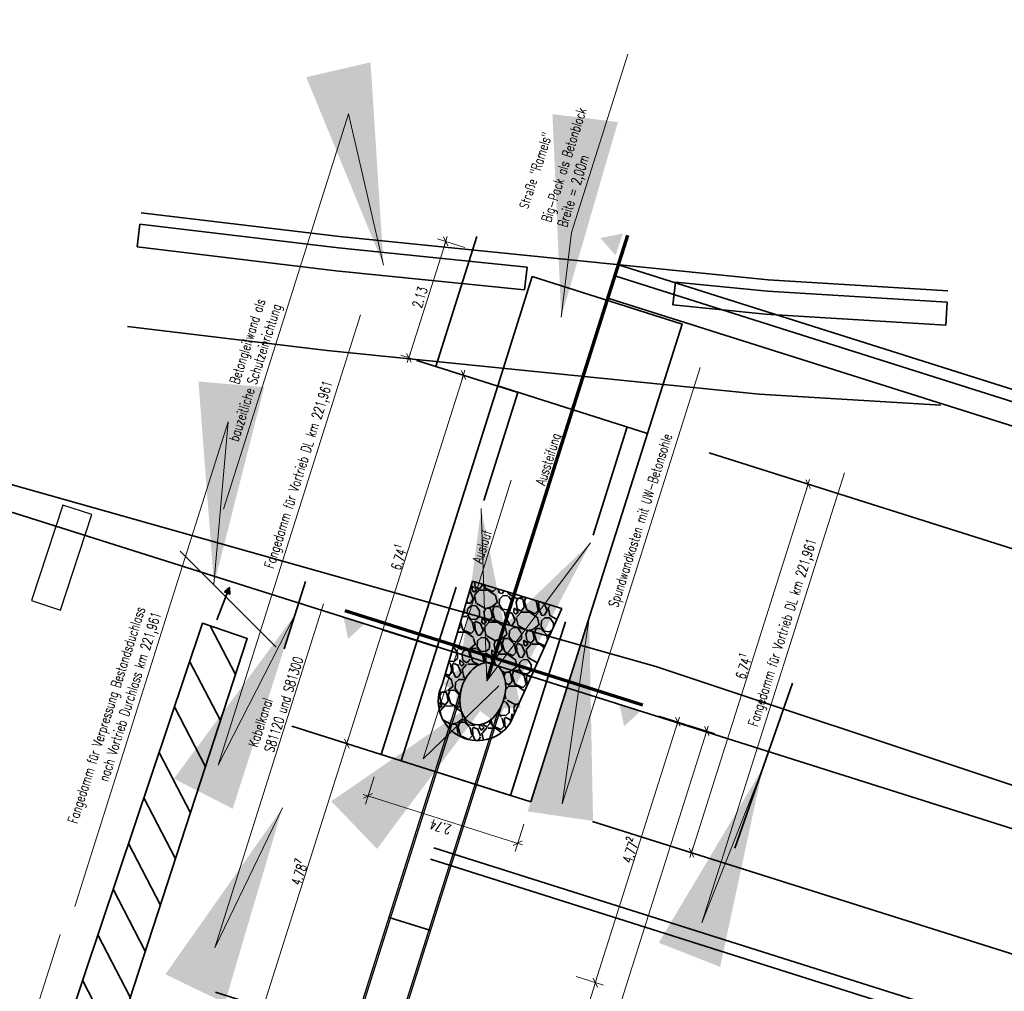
# Model space of a CAD drawing. Header units: metres. Extents: x -11 to 3521450, y 0 to 5943726.
# Tile 78 of 97: x 3521269 to 3521287, y 5943388 to 5943405. Entities that reach past the tile are written whole.
import ezdxf

# ---------------------------------------------------------------- set-up
doc = ezdxf.new("R2010")
doc.units = ezdxf.units.M
doc.header["$PDMODE"] = 35
doc.header["$PDSIZE"] = 0.1
for name, pattern in [('AUSGEZOGEN', [2, 1, 1]), ('JIS_02_0.7', [1.35, 0.75, -0.6]), ('Strichpunkt', [25.4, 12.7, -6.35, 0, -6.35]), ('Verdeckt2', [4.762499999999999, 3.175, -1.5875])]:
    doc.linetypes.add(name, pattern=pattern)
doc.layers.add('IBJ_DB-Grenze', color=3, linetype='Continuous', true_color=0x00ff00)
for name, color, linetype in [('IBJ_Entwässerung', 170, 'Continuous'), ('IBJ_Sonstiges', 10, 'Continuous'), ('T__SCHN', 1, 'Continuous'), ('T__TEXT', 2, 'Continuous'), ('T__VERM', 3, 'Continuous')]:
    doc.layers.add(name, color=color, linetype=linetype)
doc.layers.add('IBJ_Hilfslinien', color=210, linetype='Continuous', plot=False)
doc.layers.add('T__ACHS', color=10, linetype='Strichpunkt', lineweight=25)
doc.styles.get("Standard").update_dxf_attribs({"font": 'simplex.shx', "width": 0.7})
doc.dimstyles.new('SOFI35$0', dxfattribs={"dimtxt": 3.5, "dimasz": 0.35, "dimexe": 0.18, "dimexo": 0.0625, "dimgap": 0.945, "dimtad": 1, "dimdec": 3, "dimrnd": 0.001, "dimzin": 0, "dimdsep": 46, "dimtxsty": 'Standard', "dimblk1": 'SOF_BEMSTR1', "dimblk2": 'SOF_BEMSTR2', "dimsah": 1, "dimcen": 3.5, "dimse1": 1, "dimse2": 1, "dimclrd": 1, "dimclre": 1, "dimclrt": 2, "dimadec": 0, "dimazin": 0, "dimtfac": 1, "dimtdec": 3, "dimtmove": 0, "dimatfit": 3, "dimfxl": 1, "dimtolj": 1, "dimtzin": 0, "dimlwd": 0, "dimlwe": 0, "dimarcsym": 0})
doc.dimstyles.new('SOFI35$7', dxfattribs={"dimscale": 0, "dimtxt": 3.5, "dimasz": 3.5, "dimexe": 0.18, "dimexo": 0.0625, "dimgap": 0.945, "dimtad": 1, "dimdec": 3, "dimrnd": 0.001, "dimzin": 0, "dimdsep": 46, "dimtxsty": 'Standard', "dimblk1": 'SOF_BEMSTR1', "dimblk2": 'SOF_BEMSTR2', "dimcen": 3.5, "dimse1": 1, "dimse2": 1, "dimclrd": 1, "dimclre": 1, "dimclrt": 2, "dimadec": 0, "dimazin": 0, "dimtfac": 1, "dimtdec": 3, "dimtmove": 0, "dimatfit": 0, "dimfxl": 1, "dimtolj": 1, "dimtzin": 0, "dimlwd": 0, "dimlwe": 0, "dimarcsym": 0})

# ---------------------------------------------------------------- blocks, each defined once
blk = doc.blocks.new('SOF_BEMSTR1')
at = {"color": 0, "linetype": 'ByBlock', "lineweight": -2}
for p, q in [((0, 20), (0, -8.5)), ((3.535, 3.535), (-3.535, -3.535)), ((-5, 0), (5, 0))]:
    blk.add_line(p, q, dxfattribs=at)
blk = doc.blocks.new('SOF_BEMSTR2')
at = {"color": 0, "linetype": 'ByBlock', "lineweight": -2}
for p, q in [((0, -20), (0, 8.5)), ((3.535, 3.535), (-3.535, -3.535)), ((-5, 0), (5, 0))]:
    blk.add_line(p, q, dxfattribs=at)
blk = doc.blocks.new('*D111')
at = {"layer": 'Defpoints', "color": 0, "linetype": 'AUSGEZOGEN', "lineweight": 35, "transparency": 16777216}
for p in [(3521277.610234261, 5943394.098789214), (3521281.348805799, 5943392.91603048), (3521272.098817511, 5943376.677801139)]:
    blk.add_point(p, dxfattribs=at)
at = {"layer": 'T__VERM', "color": 1, "linetype": 'AUSGEZOGEN', "lineweight": 0, "transparency": 16777216}
blk.add_line((3521275.8426676, 5943375.511727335), (3521281.343527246, 5943392.89934555), dxfattribs=at)
at = {"layer": 'T__VERM', "color": 1, "linetype": 'AUSGEZOGEN', "lineweight": 0, "transparency": 16777216, "xscale": 0.0175, "yscale": 0.0175, "zscale": 0.0175}
for name, p, rotation in [('SOF_BEMSTR1', (3521281.348805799, 5943392.91603048), 72.4443742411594), ('SOF_BEMSTR2', (3521275.837389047, 5943375.495042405), 252.4443742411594)]:
    blk.add_blockref(name, p, dxfattribs=dict(at, rotation=rotation))
at = {"layer": 'T__VERM', "color": 2, "linetype": 'AUSGEZOGEN', "lineweight": 35, "transparency": 16777216, "insert": (3521278.464623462, 5943384.246181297), "char_height": 0.175, "attachment_point": 5, "rotation": 72.44437424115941}
blk.add_mtext('\\A1;\\A1;18.27{\\H.7x;\\S2^ ;}', dxfattribs=at)
blk = doc.blocks.new('*D136')
at = {"layer": 'Defpoints', "color": 0, "linetype": 'AUSGEZOGEN', "lineweight": 35, "transparency": 16777216}
for p in [(3521279.962606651, 5943398.219079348), (3521283.115740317, 5943397.221533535), (3521277.929303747, 5943391.792030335)]:
    blk.add_point(p, dxfattribs=at)
at = {"layer": 'T__VERM', "color": 1, "linetype": 'AUSGEZOGEN', "lineweight": 0, "transparency": 16777216}
blk.add_line((3521281.087715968, 5943390.811169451), (3521283.110461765, 5943397.204848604), dxfattribs=at)
at = {"layer": 'T__VERM', "color": 1, "linetype": 'AUSGEZOGEN', "lineweight": 0, "transparency": 16777216, "xscale": 0.0175, "yscale": 0.0175, "zscale": 0.0175}
for name, p, rotation in [('SOF_BEMSTR1', (3521283.115740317, 5943397.221533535), 72.4443742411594), ('SOF_BEMSTR2', (3521281.082437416, 5943390.794484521), 252.4443742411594)]:
    blk.add_blockref(name, p, dxfattribs=dict(at, rotation=rotation))
at = {"layer": 'T__VERM', "color": 2, "linetype": 'AUSGEZOGEN', "lineweight": 35, "transparency": 16777216, "insert": (3521281.970614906, 5943394.048653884), "char_height": 0.175, "attachment_point": 5, "rotation": 72.44437424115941}
blk.add_mtext('\\A1;\\A1;6.74{\\H.7x;\\S1^ ;}', dxfattribs=at)
blk = doc.blocks.new('*D137')
at = {"layer": 'Defpoints', "color": 0, "linetype": 'AUSGEZOGEN', "lineweight": 35, "transparency": 16777216}
for p in [(3521276.796007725, 5943401.455333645), (3521277.26820999, 5943401.305944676), (3521276.625620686, 5943399.274789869)]:
    blk.add_point(p, dxfattribs=at)
at = {"layer": 'T__VERM', "color": 1, "linetype": 'AUSGEZOGEN', "lineweight": 0, "transparency": 16777216}
blk.add_line((3521276.158696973, 5943399.440863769), (3521276.790729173, 5943401.438648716), dxfattribs=at)
at = {"layer": 'T__VERM', "color": 1, "linetype": 'AUSGEZOGEN', "lineweight": 0, "transparency": 16777216, "xscale": 0.0175, "yscale": 0.0175, "zscale": 0.0175}
for name, p, rotation in [('SOF_BEMSTR2', (3521276.796007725, 5943401.455333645), 72.4443742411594), ('SOF_BEMSTR1', (3521276.15341842, 5943399.424178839), 252.4443742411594)]:
    blk.add_blockref(name, p, dxfattribs=dict(at, rotation=rotation))
at = {"layer": 'T__VERM', "color": 2, "linetype": 'AUSGEZOGEN', "lineweight": 35, "transparency": 16777216, "insert": (3521276.346239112, 5943400.480401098), "char_height": 0.175, "attachment_point": 5, "rotation": 72.44437424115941}
blk.add_mtext('\\A1;\\A1;2.13{\\H.7x;\\S^ ;}', dxfattribs=at)
blk = doc.blocks.new('*D142')
at = {"layer": 'Defpoints', "color": 0, "linetype": 'AUSGEZOGEN', "lineweight": 35, "transparency": 16777216}
for p in [(3521276.171342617, 5943389.549626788), (3521279.406283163, 5943388.526200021), (3521274.808426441, 5943385.260991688)]:
    blk.add_point(p, dxfattribs=at)
at = {"layer": 'T__VERM', "color": 1, "linetype": 'AUSGEZOGEN', "lineweight": 0, "transparency": 16777216}
blk.add_line((3521278.054223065, 5943384.252485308), (3521279.401004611, 5943388.509515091), dxfattribs=at)
at = {"layer": 'T__VERM', "color": 1, "linetype": 'AUSGEZOGEN', "lineweight": 0, "transparency": 16777216, "xscale": 0.0175, "yscale": 0.0175, "zscale": 0.0175}
for name, p, rotation in [('SOF_BEMSTR1', (3521279.406283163, 5943388.526200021), 72.4443742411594), ('SOF_BEMSTR2', (3521278.048944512, 5943384.235800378), 252.4443742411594)]:
    blk.add_blockref(name, p, dxfattribs=dict(at, rotation=rotation))
at = {"layer": 'T__VERM', "color": 2, "linetype": 'AUSGEZOGEN', "lineweight": 35, "transparency": 16777216, "insert": (3521278.599139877, 5943386.421645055), "char_height": 0.175, "attachment_point": 5, "rotation": 72.44437424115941}
blk.add_mtext('\\A1;\\A1;4.50{\\H.7x;\\S^ ;}', dxfattribs=at)
blk = doc.blocks.new('*D143')
at = {"layer": 'Defpoints', "color": 0, "linetype": 'AUSGEZOGEN', "lineweight": 35, "transparency": 16777216}
for p in [(3521277.610535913, 5943394.099742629), (3521280.845759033, 5943393.076226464), (3521276.171342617, 5943389.549626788)]:
    blk.add_point(p, dxfattribs=at)
at = {"layer": 'T__VERM', "color": 1, "linetype": 'AUSGEZOGEN', "lineweight": 0, "transparency": 16777216}
blk.add_line((3521279.411561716, 5943388.542884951), (3521280.84048048, 5943393.059541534), dxfattribs=at)
at = {"layer": 'T__VERM', "color": 1, "linetype": 'AUSGEZOGEN', "lineweight": 0, "transparency": 16777216, "xscale": 0.0175, "yscale": 0.0175, "zscale": 0.0175}
for name, p, rotation in [('SOF_BEMSTR1', (3521280.845759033, 5943393.076226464), 72.4443742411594), ('SOF_BEMSTR2', (3521279.406283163, 5943388.526200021), 252.4443742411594)]:
    blk.add_blockref(name, p, dxfattribs=dict(at, rotation=rotation))
at = {"layer": 'T__VERM', "color": 2, "linetype": 'AUSGEZOGEN', "lineweight": 35, "transparency": 16777216, "insert": (3521279.997547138, 5943390.841858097), "char_height": 0.175, "attachment_point": 5, "rotation": 72.44437424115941}
blk.add_mtext('\\A1;\\A1;4.77{\\H.7x;\\S2^ ;}', dxfattribs=at)
blk = doc.blocks.new('*D152')
at = {"layer": 'Defpoints', "color": 0, "linetype": 'AUSGEZOGEN', "lineweight": 35, "transparency": 16777216}
for p in [(3521275.071156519, 5943392.696252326), (3521276.975879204, 5943392.093661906), (3521275.531957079, 5943387.529581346, -2.710013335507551)]:
    blk.add_point(p, dxfattribs=at)
at = {"layer": 'T__VERM', "color": 1, "linetype": 'AUSGEZOGEN', "lineweight": 0, "transparency": 16777216}
blk.add_line((3521273.63251295, 5943388.148856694), (3521275.065877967, 5943392.679567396), dxfattribs=at)
at = {"layer": 'T__VERM', "color": 1, "linetype": 'AUSGEZOGEN', "lineweight": 0, "transparency": 16777216, "xscale": 0.0175, "yscale": 0.0175, "zscale": 0.0175}
for name, p, rotation in [('SOF_BEMSTR2', (3521275.071156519, 5943392.696252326), 72.4443742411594), ('SOF_BEMSTR1', (3521273.627234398, 5943388.132171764), 252.4443742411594)]:
    blk.add_blockref(name, p, dxfattribs=dict(at, rotation=rotation))
at = {"layer": 'T__VERM', "color": 2, "linetype": 'AUSGEZOGEN', "lineweight": 35, "transparency": 16777216, "insert": (3521274.220721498, 5943390.4548569), "char_height": 0.175, "attachment_point": 5, "rotation": 72.44437424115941}
blk.add_mtext('\\A1;\\A1;4.78{\\H.7x;\\S7^ ;}', dxfattribs=at)
blk = doc.blocks.new('*D153')
at = {"layer": 'Defpoints', "color": 0, "linetype": 'AUSGEZOGEN', "lineweight": 35, "transparency": 16777216}
for p in [(3521277.104459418, 5943399.12330134), (3521278.055757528, 5943398.822342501), (3521276.975879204, 5943392.093661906)]:
    blk.add_point(p, dxfattribs=at)
at = {"layer": 'T__VERM', "color": 1, "linetype": 'AUSGEZOGEN', "lineweight": 0, "transparency": 16777216}
blk.add_line((3521275.07643507, 5943392.712937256), (3521277.099180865, 5943399.106616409), dxfattribs=at)
at = {"layer": 'T__VERM', "color": 1, "linetype": 'AUSGEZOGEN', "lineweight": 0, "transparency": 16777216, "xscale": 0.0175, "yscale": 0.0175, "zscale": 0.0175}
for name, p, rotation in [('SOF_BEMSTR2', (3521277.104459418, 5943399.12330134), 72.4443742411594), ('SOF_BEMSTR1', (3521275.071156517, 5943392.696252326), 252.4443742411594)]:
    blk.add_blockref(name, p, dxfattribs=dict(at, rotation=rotation))
at = {"layer": 'T__VERM', "color": 2, "linetype": 'AUSGEZOGEN', "lineweight": 35, "transparency": 16777216, "insert": (3521275.959334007, 5943395.950421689), "char_height": 0.175, "attachment_point": 5, "rotation": 72.44437424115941}
blk.add_mtext('\\A1;\\A1;6.74{\\H.7x;\\S1^ ;}', dxfattribs=at)
blk = doc.blocks.new('*D154')
at = {"layer": 'Defpoints', "color": 0, "linetype": 'AUSGEZOGEN', "lineweight": 35, "transparency": 16777216}
for p in [(3521275.66968754, 5943392.506897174), (3521278.282070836, 5943391.680426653), (3521278.053261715, 5943390.957185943)]:
    blk.add_point(p, dxfattribs=at)
at = {"layer": 'T__VERM', "color": 1, "linetype": 'AUSGEZOGEN', "lineweight": 0, "transparency": 16777216}
blk.add_line((3521275.457563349, 5943391.778377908), (3521278.036576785, 5943390.962464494), dxfattribs=at)
at = {"layer": 'T__VERM', "color": 1, "linetype": 'AUSGEZOGEN', "lineweight": 0, "transparency": 16777216, "xscale": 0.0175, "yscale": 0.0175, "zscale": 0.0175}
for name, p, rotation in [('SOF_BEMSTR2', (3521275.440878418, 5943391.783656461), 162.4443742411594), ('SOF_BEMSTR1', (3521278.053261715, 5943390.957185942), 342.4443742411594)]:
    blk.add_blockref(name, p, dxfattribs=dict(at, rotation=rotation))
at = {"layer": 'T__VERM', "color": 2, "linetype": 'AUSGEZOGEN', "lineweight": 35, "transparency": 16777216, "insert": (3521276.706425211, 5943391.24194724), "char_height": 0.175, "attachment_point": 5, "rotation": 162.44437424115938, "bg_fill": 3, "box_fill_scale": 1.1, "bg_fill_color": 256, "bg_fill_true_color": 13158600, "bg_fill_transparency": 0}
blk.add_mtext('\\A1;\\A1;2.74{\\H.7x;\\S^ ;}', dxfattribs=at)

msp = doc.modelspace()

# ---------------------------------------------------------------- hatches: boundary and pattern name
at = {"layer": 'IBJ_Entwässerung', "linetype": 'AUSGEZOGEN', "lineweight": 35}
h = msp.add_hatch(color=256, dxfattribs=at)
h.dxf.hatch_style = 1
h.paths.add_polyline_path([(3521272.939778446, 5943395.340487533), (3521273.023394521, 5943395.418315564), (3521273.033076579, 5943395.304495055)])
at = {"layer": 'IBJ_Sonstiges', "linetype": 'Continuous', "lineweight": 35}
h = msp.add_hatch(dxfattribs=at)
h.set_pattern_fill('GRAVEL', color=256, scale=0.023, angle=432.4443797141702)
h.set_pattern_definition([(335.2106542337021, (3521257.112056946, 5943331.692509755), (6.404575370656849, -2.910053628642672), [0.07859593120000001, -7.781011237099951]), (292.167607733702, (3521257.183410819, 5943331.659555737), (-2.630862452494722, 6.524228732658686), [0.1348730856, -13.35243124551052]), (239.7083138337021, (3521257.234300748, 5943331.534651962), (4.411561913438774, 7.480851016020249), [0.09510074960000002, -9.414986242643]), (14.47155573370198, (3521257.441186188, 5943331.360183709), (-11.3343328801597, -2.896557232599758), [0.1228210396, -12.15928060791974]), (40.03152091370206, (3521257.560110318, 5943331.390876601), (-5.833301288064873, -4.863182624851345), [0.120435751, -11.92315578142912]), (104.4715557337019, (3521257.652326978, 5943331.468342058), (2.896557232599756, -11.3343328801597), [0.1228210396, -12.15928060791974]), (144.892107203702, (3521257.621634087, 5943331.587266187), (7.826314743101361, -5.527722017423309), [0.1624245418, -16.08001652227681]), (179.453195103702, (3521257.488759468, 5943331.680679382), (-13.48688416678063, 0.1064593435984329), [0.1533454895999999, -15.18120901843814]), (228.6274323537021, (3521257.335420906, 5943331.68214282), (-5.873185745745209, -6.710154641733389), [0.12323699, -12.20047551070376]), (282.434225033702, (3521257.253967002, 5943331.589662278), (-1.341970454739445, 6.311612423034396), [0.1406940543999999, -6.894005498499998]), (329.595304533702, (3521257.284261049, 5943331.452268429), (8.211662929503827, -4.796910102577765), [0.1819479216, -18.01285767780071]), (246.011941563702, (3521257.275762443, 5943331.914410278), (-2.139357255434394, -4.942951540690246), [0.0621010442, -6.148030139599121]), (278.667101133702, (3521257.250515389, 5943331.857672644), (-1.129354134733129, 7.600504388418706), [0.1181468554, -11.6965669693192]), (332.197866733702, (3521257.26831936, 5943331.740874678), (0.5580800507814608, 0.1727318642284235), [0.08261814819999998, -0.7435654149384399]), (310.3964572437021, (3521257.213440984, 5943331.68108125), (-1.979819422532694, 2.444936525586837), [0.0444915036, -4.40464314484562]), (38.9992762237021, (3521257.242274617, 5943331.647197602), (-1.501508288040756, -1.076275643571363), [0.06292009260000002, -3.0830931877]), (138.161623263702, (3521257.291173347, 5943331.686793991), (-1.63435569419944, 1.328776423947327), [0.1021935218, -3.3042485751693]), (268.7629179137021, (3521257.215036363, 5943331.754960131), (0.2126163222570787, 1.288891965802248), [0.0738960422, -1.77350656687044]), (123.587407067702, (3521257.342459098, 5943331.323511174), (-3.401558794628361, 5.062604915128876), [0.10352024, -10.24853013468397]), (177.544042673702, (3521257.285190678, 5943331.409748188), (6.8298080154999, -0.3322696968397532), [0.08684775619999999, -8.597909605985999]), (40.39645724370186, (3521257.103420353, 5943331.720413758), (-2.444936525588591, -1.979819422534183), [0.088982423, -4.360152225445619]), (90.80832640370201, (3521257.171187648, 5943331.778081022), (0.05307849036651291, -6.098996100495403), [0.1035202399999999, -10.24853013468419]), (86.64182151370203, (3521257.688468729, 5943331.430604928), (-0.2525007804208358, -3.13586398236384), [0.09982809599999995, -4.891578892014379]), (41.97300733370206, (3521257.694316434, 5943331.530261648), (-5.275221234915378, -4.690450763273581), [0.0836445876, -8.280826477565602]), (173.999276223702, (3521257.659773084, 5943331.898726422), (-3.135863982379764, 0.2525007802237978), [0.08898242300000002, -4.36015222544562]), (124.5518913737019, (3521257.571277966, 5943331.908028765), (4.477834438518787, -6.564113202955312), [0.09793003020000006, -9.695046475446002]), (176.641821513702, (3521257.744411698, 5943331.625267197), (3.135863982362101, -0.2525007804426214), [0.04991404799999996, -4.941492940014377]), (208.507799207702, (3521257.670136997, 5943331.86524162), (-2.059588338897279, -1.24900750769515), [0.029788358, -2.94905884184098]), (273.1616232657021, (3521257.643960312, 5943331.851024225), (0.03988445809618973, 1.846972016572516), [0.120435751, -2.28828255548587]), (293.2068726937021, (3521257.650602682, 5943331.730771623), (-2.285398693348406, 5.408068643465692), [0.11161141, -11.04951391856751]), (50.88793426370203, (3521257.341400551, 5943331.702339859), (-0.9434282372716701, -0.9035437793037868), [0.08425449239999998, -2.022108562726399]), (100.355093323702, (3521257.394551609, 5943331.767714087), (-1.820281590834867, 9.832824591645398), [0.1470980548, -14.56268208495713]), (168.143262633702, (3521257.368111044, 5943331.912416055), (4.597487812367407, -1.023197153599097), [0.0601468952, -5.954560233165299]), (197.197866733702, (3521257.309247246, 5943331.92477419), (-0.385348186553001, -0.7308119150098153), [0.03505200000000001, -0.549148]), (227.454303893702, (3521257.637314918, 5943331.714428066), (3.215632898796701, 3.441443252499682), [0.08115940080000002, -8.034806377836]), (155.210654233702, (3521257.582436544, 5943331.654634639), (-6.404575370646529, 2.910053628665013), [0.1571918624, -7.702415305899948]), (107.197866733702, (3521257.439728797, 5943331.720542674), (-0.7308119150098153, 0.385348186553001), [0.1518920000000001, -0.4323080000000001]), (72.50271323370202, (3521257.394818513, 5943331.865643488), (2.179241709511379, 6.789923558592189), [0.09237019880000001, -9.144642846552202]), (1.252470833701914, (3521257.422590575, 5943331.953739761), (2.405052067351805, 0.1328474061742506), [0.0850606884, -4.16797950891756]), (314.843842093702, (3521257.507631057, 5943331.955599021), (8.862705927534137, -8.876202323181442), [0.1384933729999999, -13.71086681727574]), (282.623945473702, (3521257.605293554, 5943331.857402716), (1.687434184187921, -7.427772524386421), [0.1465167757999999, -14.5051446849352])])
edge = h.paths.add_edge_path()
edge.add_line((3521277.261388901, 5943395.528477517), (3521276.742029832, 5943393.744397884))
edge.add_arc((3521277.352726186, 5943393.433851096), 0.6851199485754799, 153.046090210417, 326.167579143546)
edge.add_line((3521277.92183447, 5943393.052399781), (3521278.820055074, 5943395.052995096))
edge.add_line((3521278.820055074, 5943395.052995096), (3521277.944363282, 5943395.320130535))
edge.add_line((3521277.944363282, 5943395.320130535), (3521277.261388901, 5943395.528477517))
edge = h.paths.add_edge_path(flags=16)
edge.add_ellipse((3521277.444124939, 5943393.573735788), major_axis=(0.1691488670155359, 0.534655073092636), ratio=0.6794181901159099, start_angle=0, end_angle=360)
at = {"layer": 'IBJ_Sonstiges', "linetype": 'AUSGEZOGEN', "lineweight": 35}
h = msp.add_hatch(dxfattribs=at)
h.set_pattern_fill('ANSI31', color=256, scale=0.1899999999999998)
h.set_pattern_definition([(117.4443742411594, (3521270.726879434, 5943372.350436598), (-0.5353594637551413, -0.2780302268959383), [])])
h.paths.add_polyline_path([(3521272.55291822, 5943394.795246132), (3521267.829999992, 5943380.727000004), (3521268.731999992, 5943380.406000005), (3521273.334999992, 5943394.531000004)])

# ---------------------------------------------------------------- linework, layer by layer
at = {"layer": 'IBJ_DB-Grenze', "linetype": 'AUSGEZOGEN', "lineweight": 35}
msp.add_lwpolyline([(3521112.81, 5943449.37), (3521136.26, 5943441.87), (3521241.28, 5943405.77), (3521264.27, 5943398.61), (3521280.46, 5943394.04), (3521323.88, 5943379.58), (3521356.07, 5943368.72), (3521390.644270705, 5943358.145350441)], dxfattribs=at)
at = {"layer": 'IBJ_Entwässerung', "linetype": 'AUSGEZOGEN', "lineweight": 35}
msp.add_line((3521272.806465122, 5943394.85600063), (3521272.986427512, 5943395.322491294), dxfattribs=at)
msp.add_lwpolyline([(3521272.939778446, 5943395.340487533), (3521273.023394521, 5943395.418315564), (3521273.033076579, 5943395.304495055)], close=True, dxfattribs=at)
at = {"layer": 'IBJ_Hilfslinien', "linetype": 'AUSGEZOGEN', "lineweight": 35}
for p, q in [((3521401.98034174, 5943354.732945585), (3521154.635241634, 5943432.985953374)), ((3521276.625620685, 5943399.274789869), (3521277.341627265, 5943401.538008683)), ((3521279.808948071, 5943401.048684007), (3521409.771406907, 5943359.932917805)), ((3521279.747053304, 5943400.853986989), (3521409.709512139, 5943359.738220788)), ((3521279.623807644, 5943400.464420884), (3521409.586266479, 5943359.348654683)), ((3521278.055757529, 5943398.822342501), (3521276.291922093, 5943399.380360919)), ((3521281.392743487, 5943397.76663199), (3521411.355202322, 5943356.650865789)), ((3521276.650211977, 5943394.379566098), (3521275.696787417, 5943394.681197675)), ((3521276.022454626, 5943392.395293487), (3521274.115605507, 5943392.998556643)), ((3521275.669687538, 5943392.506897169), (3521278.282070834, 5943391.680426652)), ((3521279.359440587, 5943391.339582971), (3521409.321899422, 5943350.22381677)), ((3521276.591854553, 5943390.879801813), (3521407.408110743, 5943349.493922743)), ((3521276.528623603, 5943390.67994241), (3521407.344879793, 5943349.29406334))]:
    msp.add_line(p, q, dxfattribs=at)
for points in [[(3521271.487, 5943401.955), (3521274.94592187, 5943401.541086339), (3521282.423, 5943400.784), (3521285.553435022, 5943400.594676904)], [(3521271.249364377, 5943399.969167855), (3521274.726346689, 5943399.553092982), (3521282.261826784, 5943398.790093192), (3521285.43269921, 5943398.598324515)]]:
    msp.add_lwpolyline(points, dxfattribs=at)
at = {"layer": 'IBJ_Sonstiges', "linetype": 'AUSGEZOGEN', "lineweight": 35}
for p, q in [((3521271.415709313, 5943401.359250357), (3521271.463236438, 5943401.756416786)), ((3521278.172066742, 5943400.611357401), (3521278.219593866, 5943401.008523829)), ((3521280.757615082, 5943400.349559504), (3521280.805142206, 5943400.746725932)), ((3521285.517214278, 5943399.995771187), (3521285.541361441, 5943400.395041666)), ((3521273.839064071, 5943394.377447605), (3521272.167187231, 5943396.050527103)), ((3521273.979368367, 5943394.349176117), (3521274.351265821, 5943395.524703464)), ((3521281.838652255, 5943390.874190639), (3521282.84291798, 5943393.752153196))]:
    msp.add_line(p, q, dxfattribs=at)
at = {"layer": 'IBJ_Sonstiges', "linetype": 'Continuous', "lineweight": 35}
for p, q in [((3521277.261388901, 5943395.528477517, -0.8009141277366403), (3521276.742029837, 5943393.744397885, -0.4335999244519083)), ((3521278.820055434, 5943395.052996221, -0.8302937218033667), (3521277.261388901, 5943395.528477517, -0.8234018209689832)), ((3521278.820055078, 5943395.052995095, -0.8302937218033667), (3521277.92183447, 5943393.052399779, -0.4335999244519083))]:
    msp.add_line(p, q, dxfattribs=at)
at = {"layer": 'IBJ_Sonstiges', "linetype": 'JIS_02_0.7', "lineweight": 35, "ltscale": 2}
msp.add_line((3521276.534164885, 5943389.434322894), (3521275.807954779, 5943389.665110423), dxfattribs=at)
at = {"layer": 'IBJ_Sonstiges', "linetype": 'AUSGEZOGEN', "lineweight": 35}
for points in [[(3521271.463236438, 5943401.756416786), (3521274.923964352, 5943401.342287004), (3521278.219601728, 5943401.008589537)], [(3521271.415709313, 5943401.359250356), (3521274.880049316, 5943400.944688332), (3521278.172066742, 5943400.611357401)], [(3521277.702990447, 5943398.933946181), (3521278.306253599, 5943400.840795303), (3521280.918636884, 5943400.014324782), (3521280.315373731, 5943398.107475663), (3521277.702990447, 5943398.933946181)], [(3521280.805150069, 5943400.746791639), (3521282.406882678, 5943400.584609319), (3521285.541361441, 5943400.395041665)], [(3521280.757615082, 5943400.349559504), (3521282.374648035, 5943400.185827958), (3521285.517214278, 5943399.995771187)]]:
    msp.add_lwpolyline(points, dxfattribs=at)
at = {"layer": 'IBJ_Sonstiges', "linetype": 'Strichpunkt', "lineweight": 35}
msp.add_lwpolyline([(3521278.282070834, 5943391.680426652), (3521280.315373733, 5943398.107475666), (3521277.702990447, 5943398.933946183), (3521275.669687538, 5943392.50689717), (3521278.282070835, 5943391.680426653)], dxfattribs=at)
at = {"layer": 'IBJ_Sonstiges', "linetype": 'AUSGEZOGEN', "lineweight": 35}
msp.add_lwpolyline([(3521267.83, 5943380.727000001), (3521272.552918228, 5943394.795246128), (3521273.334999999, 5943394.531), (3521268.732, 5943380.406000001)], close=True, dxfattribs=at)
at = {"layer": 'IBJ_Sonstiges', "extrusion": (-1.40149870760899e-07, -4.120765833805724e-07, 0.9999999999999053), "elevation": -5.652650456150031}
for points in [[(3521271.903063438, 5943377.322173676), (3521277.07891831, 5943393.682487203)], [(3521271.985222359, 5943377.482409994), (3521277.05378591, 5943393.503587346)], [(3521272.629572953, 5943377.092330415), (3521277.805427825, 5943393.452643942)], [(3521272.654526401, 5943377.27066463), (3521277.723089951, 5943393.291841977)]]:
    msp.add_lwpolyline(points, dxfattribs=at)
at = {"layer": 'IBJ_Sonstiges', "linetype": 'Continuous', "lineweight": 35}
msp.add_arc((3521277.35272619, 5943393.433851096, -0.4335999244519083), 0.6851199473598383, 153.0460901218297, 326.1675789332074, dxfattribs=at)
at = {"layer": 'IBJ_Sonstiges', "linetype": 'AUSGEZOGEN', "lineweight": 35}
msp.add_ellipse((3521277.442173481, 5943393.567567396), major_axis=(0.1680607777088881, 0.5312218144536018), ratio=0.6838099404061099, dxfattribs=at)
at = {"layer": 'T__ACHS', "color": 4, "linetype": 'Strichpunkt', "lineweight": 35}
msp.add_line((3521284.889057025, 5943384.521558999, -2.710013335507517), (3521238.958983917, 5943399.085848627, -2.710013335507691), dxfattribs=at)
at = {"layer": 'T__SCHN', "color": 4, "linetype": 'Strichpunkt', "lineweight": 70}
msp.add_line((3521280.236928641, 5943393.366837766), (3521275.04075932, 5943395.011605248), dxfattribs=at)
at = {"layer": 'T__SCHN', "color": 4, "linetype": 'Strichpunkt', "lineweight": 70, "extrusion": (-1.40149870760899e-07, -4.120765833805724e-07, 0.9999999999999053), "elevation": -5.652650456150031}
msp.add_lwpolyline([(3521269.838266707, 5943369.532445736), (3521279.972411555, 5943401.565373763)], dxfattribs=at)
at = {"layer": 'T__SCHN', "color": 3, "linetype": 'AUSGEZOGEN', "lineweight": 50}
for points in [[(3521279.885557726, 5943401.592853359, -14.43236522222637), (3521279.490711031, 5943401.512876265, -14.43236522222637), (3521279.760720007, 5943401.213885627, -14.43236522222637)], [(3521275.010657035, 5943394.916505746, -4.622149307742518e-08), (3521275.095233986, 5943394.522618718, -4.622149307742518e-08), (3521275.391055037, 5943394.796096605, -4.622149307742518e-08)], [(3521279.824726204, 5943393.392686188, -4.622147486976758e-08), (3521279.909303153, 5943392.998799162, -4.622147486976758e-08), (3521280.205124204, 5943393.272277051, -4.622147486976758e-08)]]:
    msp.add_solid(points, dxfattribs=at)
at = {"layer": 'T__TEXT', "extrusion": (-1.450093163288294e-07, -4.103917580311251e-07, 0.9999999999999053), "elevation": -15.60898638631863}
msp.add_lwpolyline([(3521269.57498651, 5943395.189890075), (3521270.080749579, 5943395.025444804), (3521270.622207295, 5943396.690736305), (3521270.116444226, 5943396.855181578)], close=True, dxfattribs=at)

# ---------------------------------------------------------------- texts
at = {"layer": 'T__VERM', "color": 2, "linetype": 'AUSGEZOGEN', "lineweight": 35, "char_height": 0.175, "rotation": 72.44437424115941}
for s, insert, attachment_point in [('\\A1;Straße "Ramels"', (3521278.652406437, 5943403.322591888), 9), ('\\A1;Big-Pack als Betonblock\\PBreite = 2,00m', (3521278.958527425, 5943401.672228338), 7), ('\\A1;Betongleitwand als\\Pbauzeitliche Schutzeinrichtung', (3521273.98716615, 5943400.314504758), 9), ('\\A1;Fangedamm für Vortrieb DL km 221,961', (3521273.849904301, 5943395.71909162), 7), ('\\A1;Aussteifung', (3521278.581702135, 5943397.169493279, -2.710008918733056), 7), ('\\A1;', (3521277.684683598, 5943398.211335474), 7), ('\\A1;Spundwandkasten mit UW-Betonsohle', (3521279.852395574, 5943395.040956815), 7), ('\\A1;Auslauf', (3521277.427753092, 5943395.829187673), 7), ('\\A1;Fangedamm für Vortrieb DL km 221,961', (3521282.29032523, 5943392.963884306), 7), ('\\A1;Fangedamm für Verpressung Bestandsduchlass \\Pnach Vortrieb Durchlass km 221,961', (3521271.886099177, 5943394.943321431), 9), ('\\A1;Kabelkanal\\PS81120 und S81300', (3521273.794113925, 5943392.529280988), 7)]:
    msp.add_mtext(s, dxfattribs=dict(at, insert=insert, attachment_point=attachment_point))

# ---------------------------------------------------------------- dimensions: what is measured, and where the dimension line sits
at = {"layer": 'T__VERM', "linetype": 'AUSGEZOGEN', "lineweight": 35}
for base, p1, p2, text, picture, middle in [((3521276.796007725, 5943401.455333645), (3521276.625620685, 5943399.274789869), (3521277.26820999, 5943401.305944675), '\\A1;2.13{\\H.7x;\\S^ ;}', '*D137', (3521276.346239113, 5943400.480401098)), ((3521277.104459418, 5943399.12330134), (3521276.975879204, 5943392.093661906), (3521278.055757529, 5943398.822342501), '\\A1;6.74{\\H.7x;\\S1^ ;}', '*D153', (3521275.959334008, 5943395.950421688)), ((3521275.071156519, 5943392.696252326), (3521275.531957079, 5943387.529581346, -2.710013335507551), (3521276.975879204, 5943392.093661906), '\\A1;4.78{\\H.7x;\\S7^ ;}', '*D152', (3521274.220721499, 5943390.4548569))]:
    dim = msp.add_linear_dim(base=base, p1=p1, p2=p2, angle=72.44437424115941, text=text, dimstyle='SOFI35$0', dxfattribs=at)
    dim.commit()
    dim.dimension.update_dxf_attribs({"geometry": picture, "text_midpoint": middle})
for base, p1, p2, text, picture, middle in [((3521283.115740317, 5943397.221533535), (3521277.929303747, 5943391.792030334), (3521279.96260665, 5943398.219079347), '\\A1;6.74{\\H.7x;\\S1^ ;}', '*D136', (3521281.970614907, 5943394.048653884)), ((3521281.348805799, 5943392.91603048), (3521272.098817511, 5943376.677801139), (3521277.61023426, 5943394.098789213), '\\A1;18.27{\\H.7x;\\S2^ ;}', '*D111', (3521278.464623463, 5943384.246181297)), ((3521280.845759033, 5943393.076226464), (3521276.171342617, 5943389.549626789), (3521277.610535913, 5943394.099742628), '\\A1;4.77{\\H.7x;\\S2^ ;}', '*D143', (3521279.997547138, 5943390.841858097)), ((3521279.406283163, 5943388.526200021), (3521274.808426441, 5943385.260991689), (3521276.171342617, 5943389.549626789), '\\A1;4.50{\\H.7x;\\S^ ;}', '*D142', (3521278.599139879, 5943386.421645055))]:
    dim = msp.add_linear_dim(base=base, p1=p1, p2=p2, angle=72.44437424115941, text=text, dimstyle='SOFI35$0', override={"dimblk1": 'SOF_BEMSTR2', "dimblk2": 'SOF_BEMSTR1'}, dxfattribs=at)
    dim.commit()
    dim.dimension.update_dxf_attribs({"geometry": picture, "text_midpoint": middle})

# ---------------------------------------------------------------- leaders
at = {"layer": 'T__VERM', "linetype": 'AUSGEZOGEN', "lineweight": 35, "annotation_type": 0, "has_hookline": 1}
for points, hookline_direction, text_width, horizontal_direction in [([(3521278.810722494, 5943400.131367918), (3521278.989324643, 5943401.612926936)], 0, 2.315833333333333, (0.3016315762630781, 0.9534245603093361, 0)), ([(3521275.712318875, 5943401.039236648), (3521275.102178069, 5943403.682287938), (3521274.046467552, 5943400.345301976)], 1, 2.788333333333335, (0.3016315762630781, 0.9534245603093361, 0)), ([(3521274.165317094, 5943394.93693979), (3521272.824991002, 5943392.322804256), (3521273.880701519, 5943395.659790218)], 0, 3.791666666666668, (0.3016315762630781, 0.9534245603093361, 0)), ([(3521279.298722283, 5943394.893951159), (3521278.827482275, 5943391.644669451), (3521279.883192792, 5943394.981655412)], 0, 3.540833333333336, (0.3016315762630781, 0.9534245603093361, 0)), ([(3521272.754899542, 5943395.475860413), (3521273.001111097, 5943398.311104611), (3521271.94540058, 5943394.97411865)], 1, 4.421666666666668, (0.3016315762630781, 0.9534245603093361, 0)), ([(3521277.415617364, 5943396.798929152), (3521277.511739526, 5943393.787458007), (3521278.567450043, 5943397.124443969)], 0, 1.0325, (0.3016315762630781, 0.9534245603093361, 0)), ([(3521282.327091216, 5943392.269886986), (3521281.265411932, 5943389.567596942), (3521282.321122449, 5943392.904582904)], 0, 3.791666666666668, (0.3016315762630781, 0.9534245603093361, 0)), ([(3521277.721752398, 5943393.702004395), (3521276.402839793, 5943392.432900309), (3521277.45855031, 5943395.76988627)], 0, 0.6533333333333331, (0.3016315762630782, 0.9534245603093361, 0)), ([(3521273.948381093, 5943391.57352324), (3521272.769200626, 5943389.132993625), (3521273.824911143, 5943392.469979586)], 0, 1.849166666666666, (0.3016315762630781, 0.9534245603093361, 0)), ([(3521269.283941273, 5943385.057882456), (3521267.853359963, 5943382.356242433), (3521268.90907048, 5943385.693228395)], 0, 2.905000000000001, (0.3016315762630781, 0.9534245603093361, 0))]:
    msp.add_leader(points, dimstyle='SOFI35$7', override={"dimscale": 0}, dxfattribs=dict(at, hookline_direction=hookline_direction, text_width=text_width, horizontal_direction=horizontal_direction))
at = {"layer": 'T__VERM', "linetype": 'AUSGEZOGEN', "lineweight": 35}
msp.add_leader([(3521279.322466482, 5943396.195666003), (3521277.511991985, 5943393.788256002), (3521278.567702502, 5943397.125241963)], dimstyle='SOFI35$7', override={"dimscale": 0}, dxfattribs=at)

# ---------------------------------------------------------------- next in the draw order: dimensions: what is measured, and where the dimension line sits
dim = msp.add_linear_dim(base=(3521278.053261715, 5943390.957185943), p1=(3521275.669687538, 5943392.50689717), p2=(3521278.282070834, 5943391.68042665), angle=162.4443742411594, text='\\A1;2.74{\\H.7x;\\S^ ;}', dimstyle='SOFI35$0', override={"dimblk1": 'SOF_BEMSTR2', "dimblk2": 'SOF_BEMSTR1', "dimtfill": 1}, dxfattribs=at)
dim.commit()
dim.dimension.update_dxf_attribs({"geometry": '*D154', "text_midpoint": (3521276.706425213, 5943391.24194724)})

# ---------------------------------------------------------------- next in the draw order: linework, layer by layer
at = {"layer": 'IBJ_Hilfslinien', "linetype": 'AUSGEZOGEN', "lineweight": 35}
msp.add_line((3521276.022454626, 5943392.395293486), (3521277.929303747, 5943391.792030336), dxfattribs=at)
at = {"layer": 'IBJ_Sonstiges', "linetype": 'Verdeckt2', "lineweight": 35}
for p, q in [((3521276.022454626, 5943392.395293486), (3521278.055757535, 5943398.822342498)), ((3521277.929303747, 5943391.792030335), (3521279.962606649, 5943398.219079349))]:
    msp.add_line(p, q, dxfattribs=at)

doc.saveas('drawing.dxf')
